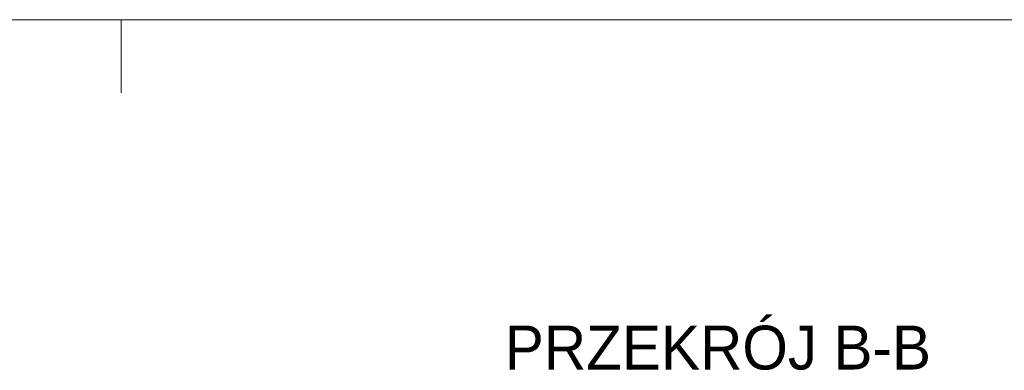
# Model space of a CAD drawing. Extents: x -149893 to 127691, y 5328 to 37028.
# Tile 68 of 88: x 64001 to 70746, y 32630 to 35028. Entities that reach past the tile are written whole.
import ezdxf

# ---------------------------------------------------------------- set-up
doc = ezdxf.new("R2010")
doc.units = 0
doc.header["$MEASUREMENT"] = 0
doc.layers.add('Arch opisy_Nr_Pióra__7', color=7, linetype='Continuous', lineweight=13)
doc.layers.add('ARCH TABELA_Nr_Pióra__21', color=7, linetype='Continuous', lineweight=13)
doc.styles.add('GENERATED_STYLE_5', font='txt')

msp = doc.modelspace()

# ---------------------------------------------------------------- linework, layer by layer
at = {"layer": 'ARCH TABELA_Nr_Pióra__21', "linetype": 'Continuous'}
for p, q in [((40895, 35028.4), (82695, 35028.4)), ((64695, 34528.4), (64695, 35028.4)), ((64695, 34528.4), (64695, 35028.4)), ((64695, 34528.4), (64695, 35028.4))]:
    msp.add_line(p, q, dxfattribs=at)

# ---------------------------------------------------------------- texts
at = {"layer": 'Arch opisy_Nr_Pióra__7', "linetype": 'Continuous', "insert": (67324.4, 32935.7), "char_height": 300, "attachment_point": 1, "style": 'GENERATED_STYLE_5'}
msp.add_mtext('{PRZEKRÓJ B-B}', dxfattribs=at)

doc.saveas('drawing.dxf')
